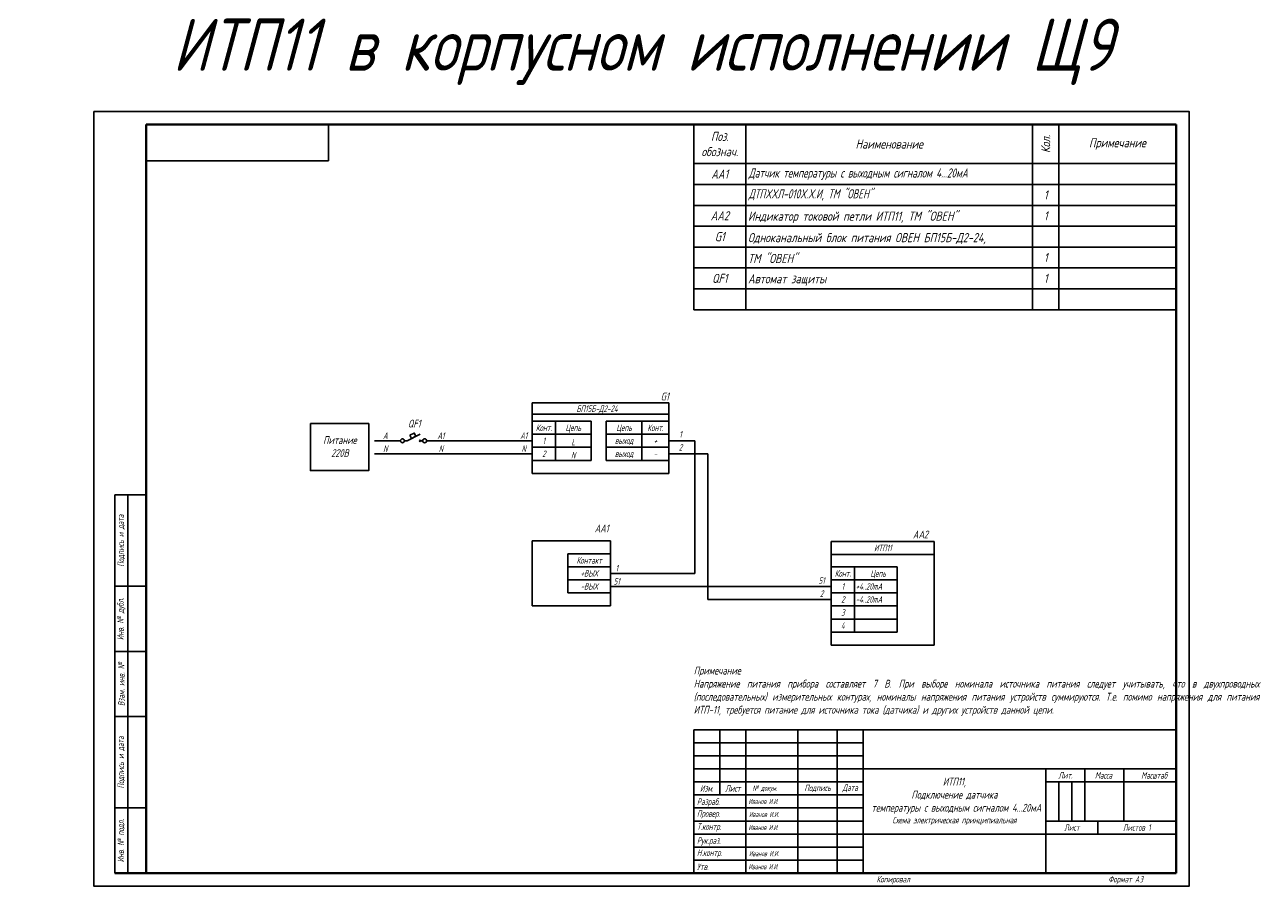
# Model space of a CAD drawing. Header units: millimetres. Extents: x 172 to 647, y 1024 to 1355.
import ezdxf
from ezdxf.enums import TextEntityAlignment as Align

# ---------------------------------------------------------------- set-up
doc = ezdxf.new("R2010")
doc.units = ezdxf.units.MM
doc.styles.add('gost2304', font='Gost.shx', dxfattribs={"width": 0.8, "oblique": 15, "height": 2.5})
doc.styles.add('ДЛЯ текста', font='Gost.shx', dxfattribs={"oblique": 15, "height": 3.5})

msp = doc.modelspace()

# ---------------------------------------------------------------- linework, layer by layer
at = {"color": 0}
for p, q in [((198.69, 1024.45), (198.69, 1321.45)), ((198.69, 1024.45), (198.69, 1321.45)), ((288.69, 1302.45), (288.69, 1316.45)), ((288.69, 1302.45), (288.69, 1316.45)), ((218.69, 1302.45), (288.69, 1302.45)), ((218.69, 1302.45), (288.69, 1302.45)), ((218.69, 1302.45), (288.69, 1302.45)), ((218.69, 1302.45), (288.69, 1302.45)), ((369.71, 1202.7), (374.71, 1202.7)), ((414.8, 1202.7), (409.8, 1202.7)), ((318.76, 1195.2), (323.76, 1197.7)), ((369.71, 1197.7), (374.71, 1197.7)), ((414.8, 1197.7), (409.8, 1197.7)), ((317.76, 1195.2), (318.76, 1195.2)), ((323.37, 1195.59), (324.15, 1194.81)), ((323.37, 1194.81), (324.15, 1195.59)), ((324.76, 1195.2), (323.76, 1195.2)), ((206.69, 1174.45), (206.69, 1029.45)), ((206.69, 1174.45), (218.69, 1174.45)), ((211.69, 1174.45), (211.69, 1029.45)), ((484.37, 1146.87), (489.37, 1146.87)), ((484.37, 1141.87), (489.37, 1141.87)), ((206.69, 1139.45), (218.69, 1139.45)), ((484.37, 1136.87), (489.37, 1136.87)), ((206.69, 1114.45), (218.69, 1114.45)), ((206.69, 1089.45), (218.69, 1089.45)), ((428.69, 1084.45), (428.69, 1029.45)), ((428.69, 1084.45), (613.69, 1084.45)), ((428.69, 1084.45), (428.69, 1029.45)), ((438.69, 1084.45), (438.69, 1059.45)), ((438.69, 1084.45), (438.69, 1059.45)), ((448.69, 1084.45), (448.69, 1029.45)), ((468.69, 1084.45), (468.69, 1029.45)), ((483.69, 1084.45), (483.69, 1029.45)), ((493.69, 1084.45), (493.69, 1029.45)), ((428.69, 1079.45), (493.69, 1079.45)), ((428.69, 1074.45), (493.69, 1074.45)), ((428.69, 1069.45), (493.69, 1069.45)), ((493.69, 1069.45), (613.69, 1069.45)), ((563.69, 1069.45), (563.69, 1029.45)), ((578.69, 1069.45), (578.69, 1049.45)), ((593.69, 1069.45), (593.69, 1049.45)), ((428.69, 1064.45), (493.69, 1064.45)), ((563.69, 1064.45), (613.69, 1064.45)), ((568.69, 1064.45), (568.69, 1049.45)), ((573.69, 1064.45), (573.69, 1049.45)), ((428.69, 1059.45), (493.69, 1059.45)), ((206.69, 1054.45), (218.69, 1054.45)), ((428.69, 1054.45), (493.69, 1054.45)), ((428.69, 1049.45), (493.69, 1049.45)), ((563.69, 1049.45), (613.69, 1049.45)), ((583.69, 1049.45), (583.69, 1044.45)), ((428.69, 1044.45), (493.69, 1044.45)), ((493.69, 1044.45), (613.69, 1044.45)), ((428.69, 1039.45), (493.69, 1039.45)), ((428.69, 1039.45), (493.69, 1039.45)), ((428.69, 1034.45), (493.69, 1034.45)), ((428.69, 1034.45), (493.69, 1034.45)), ((428.69, 1029.45), (613.69, 1029.45)), ((428.69, 1029.45), (613.69, 1029.45))]:
    msp.add_line(p, q, dxfattribs=at)
at = {"color": 0, "lineweight": 40}
for p, q in [((218.69, 1316.45), (218.69, 1029.45)), ((613.69, 1316.45), (218.69, 1316.45)), ((218.69, 1316.45), (218.69, 1029.45)), ((613.69, 1316.45), (613.69, 1029.45)), ((613.69, 1029.45), (206.69, 1029.45))]:
    msp.add_line(p, q, dxfattribs=at)
at = {"color": 0, "ltscale": 100}
for p, q in [((434.69, 1316.45), (428.69, 1316.45)), ((440.69, 1316.45), (434.69, 1316.45)), ((448.69, 1316.45), (440.69, 1316.45)), ((518.69, 1316.45), (448.69, 1316.45)), ((558.69, 1316.45), (448.69, 1316.45)), ((581.69, 1316.45), (518.69, 1316.45)), ((568.69, 1316.45), (558.69, 1316.45)), ((558.69, 1316.45), (558.69, 1245.45)), ((613.69, 1316.45), (568.69, 1316.45)), ((568.69, 1316.45), (568.69, 1245.45)), ((591.69, 1316.45), (581.69, 1316.45)), ((613.69, 1316.45), (591.69, 1316.45)), ((613.69, 1316.45), (613.69, 1301.45)), ((366.74, 1202.7), (366.74, 1209.8)), ((366.74, 1209.8), (419.17, 1209.8)), ((419.17, 1209.8), (419.17, 1202.7)), ((389.32, 1202.7), (389.32, 1187.7)), ((316.26, 1195.2), (306.26, 1195.2)), ((481.4, 1146.87), (481.4, 1156.58)), ((520.91, 1156.58), (481.4, 1156.58))]:
    msp.add_line(p, q, dxfattribs=at)
at = {"color": 7}
for p, q in [((428.69, 1245.45), (428.69, 1316.45)), ((428.69, 1316.45), (613.69, 1316.45)), ((448.69, 1245.45), (448.69, 1316.45)), ((428.69, 1301.45), (613.69, 1301.45)), ((428.69, 1293.45), (613.69, 1293.45)), ((428.69, 1285.45), (613.69, 1285.45)), ((428.69, 1277.45), (613.69, 1277.45)), ((428.69, 1269.45), (613.69, 1269.45)), ((428.69, 1269.45), (613.69, 1269.45)), ((428.69, 1261.45), (613.69, 1261.45)), ((428.69, 1261.45), (613.69, 1261.45)), ((428.69, 1253.45), (613.69, 1253.45)), ((428.69, 1253.45), (613.69, 1253.45)), ((428.69, 1245.45), (613.69, 1245.45)), ((428.69, 1245.45), (613.69, 1245.45)), ((428.69, 1084.45), (613.69, 1084.45))]:
    msp.add_line(p, q, dxfattribs=at)
at = {"color": 0, "ltscale": 0.05}
for p, q in [((419.17, 1205.45), (366.74, 1205.45)), ((389.32, 1202.7), (375.71, 1202.7)), ((395.19, 1202.7), (408.8, 1202.7)), ((395.19, 1187.7), (395.19, 1202.7)), ((375.71, 1197.7), (389.32, 1197.7)), ((408.8, 1197.7), (395.19, 1197.7)), ((375.71, 1192.7), (389.32, 1192.7)), ((408.8, 1192.7), (395.19, 1192.7)), ((375.71, 1187.7), (389.32, 1187.7)), ((375.71, 1187.7), (389.32, 1187.7)), ((408.8, 1187.7), (395.19, 1187.7)), ((408.8, 1187.7), (395.19, 1187.7)), ((380.48, 1151.87), (396.74, 1151.87)), ((380.48, 1136.87), (380.48, 1151.87)), ((520.91, 1151.61), (481.4, 1151.61)), ((396.74, 1146.87), (380.48, 1146.87)), ((506.72, 1146.87), (490.37, 1146.87)), ((396.74, 1141.87), (380.48, 1141.87)), ((490.37, 1141.87), (506.72, 1141.87)), ((490.37, 1141.87), (506.72, 1141.87)), ((490.37, 1141.87), (506.72, 1141.87)), ((396.74, 1136.87), (380.48, 1136.87)), ((396.74, 1136.87), (380.48, 1136.87)), ((490.37, 1136.87), (506.72, 1136.87)), ((490.37, 1136.87), (506.72, 1136.87)), ((490.37, 1131.87), (506.72, 1131.87)), ((490.37, 1126.87), (506.72, 1126.87)), ((490.37, 1126.87), (506.72, 1126.87)), ((490.37, 1126.87), (506.72, 1126.87)), ((490.37, 1121.87), (506.72, 1121.87))]:
    msp.add_line(p, q, dxfattribs=at)
for p, q in [((366.74, 1195.2), (326.26, 1195.2)), ((419.17, 1195.2), (429.17, 1195.2)), ((429.17, 1195.2), (429.17, 1144.37)), ((366.74, 1190.2), (306.26, 1190.2)), ((366.74, 1187.7), (366.74, 1182.7)), ((419.17, 1190.2), (434.17, 1190.2)), ((419.17, 1182.7), (419.17, 1187.7)), ((434.17, 1190.2), (434.17, 1134.37)), ((366.74, 1182.7), (419.17, 1182.7)), ((396.74, 1156.87), (366.74, 1156.87)), ((366.74, 1156.87), (366.74, 1136.87)), ((396.74, 1151.87), (396.74, 1156.87)), ((520.91, 1156.58), (520.91, 1116.87)), ((396.74, 1151.87), (396.74, 1146.87)), ((396.74, 1146.87), (396.74, 1141.87)), ((506.72, 1146.87), (506.72, 1121.87)), ((396.74, 1144.37), (429.17, 1144.37)), ((396.74, 1141.87), (396.74, 1136.87)), ((366.74, 1136.87), (366.74, 1131.87)), ((407.04, 1139.37), (396.74, 1139.37)), ((396.74, 1131.87), (396.74, 1136.87)), ((407.04, 1139.37), (481.4, 1139.37)), ((366.74, 1131.87), (396.74, 1131.87)), ((481.4, 1134.37), (434.17, 1134.37)), ((481.4, 1126.87), (481.4, 1121.87)), ((481.4, 1121.87), (481.4, 1116.87)), ((520.91, 1116.87), (481.4, 1116.87))]:
    msp.add_line(p, q)
at = {"color": 0}
msp.add_lwpolyline([(198.69, 1321.45), (618.69, 1321.45), (618.69, 1024.45), (198.69, 1024.45)], close=True, dxfattribs=at)
at = {"color": 0, "ltscale": 100}
msp.add_lwpolyline([(281.71, 1201.81), (304.1, 1201.81), (304.1, 1183.76), (281.71, 1183.76)], close=True, dxfattribs=at)
at = {"color": 0, "ltscale": 0.05}
for points in [[(366.74, 1197.7), (375.71, 1197.7), (375.71, 1202.7), (366.74, 1202.7)], [(419.17, 1197.7), (408.8, 1197.7), (408.8, 1202.7), (419.17, 1202.7)], [(366.74, 1192.7), (375.71, 1192.7), (375.71, 1197.7), (366.74, 1197.7)], [(419.17, 1192.7), (408.8, 1192.7), (408.8, 1197.7), (419.17, 1197.7)], [(366.74, 1187.7), (375.71, 1187.7), (375.71, 1192.7), (366.74, 1192.7)], [(419.17, 1187.7), (408.8, 1187.7), (408.8, 1192.7), (419.17, 1192.7)], [(481.4, 1141.87), (490.37, 1141.87), (490.37, 1146.87), (481.4, 1146.87)], [(481.4, 1136.87), (490.37, 1136.87), (490.37, 1141.87), (481.4, 1141.87)], [(481.4, 1131.87), (490.37, 1131.87), (490.37, 1136.87), (481.4, 1136.87)], [(481.4, 1126.87), (490.37, 1126.87), (490.37, 1131.87), (481.4, 1131.87)], [(481.4, 1121.87), (490.37, 1121.87), (490.37, 1126.87), (481.4, 1126.87)]]:
    msp.add_lwpolyline(points, close=True, dxfattribs=at)
at = {"color": 0, "ltscale": 0.008}
msp.add_lwpolyline([(319.84, 1197.33), (321.54, 1198.18), (322.17, 1196.91), (320.48, 1196.06)], close=True, dxfattribs=at)
at = {"color": 0}
for centre in [(317.01, 1195.2), (325.51, 1195.2)]:
    msp.add_circle(centre, 0.75, dxfattribs=at)

# ---------------------------------------------------------------- texts
at = {"color": 0, "style": 'gost2304', "oblique": 15, "width": 0.8}
for s, p in [('БП15Б-Д2-24', (391.64, 1207.51)), ('A', (310.43, 1197.16)), ('A1', (331.76, 1197.16)), ('A1', (363.51, 1197.16)), ('Конт.', (371.23, 1200.2)), ('Цепь', (382.51, 1200.2)), ('Цепь', (402, 1200.2)), ('Конт.', (413.99, 1200.2)), ('N', (310.43, 1192.16)), ('N', (331.76, 1192.16)), ('N', (363.51, 1192.16)), ('1', (371.23, 1195.2)), ('L', (382.51, 1194.7)), ('выход', (402, 1195.27)), ('+', (413.99, 1195.2)), ('2', (371.23, 1190.2)), ('N', (382.51, 1189.7)), ('выход', (402, 1190.27)), ('-', (413.99, 1190.2)), ('ИТП11', (501.25, 1154.11)), ('1', (399.19, 1146.33)), ('1', (399.19, 1146.33)), ('Конт.', (485.89, 1144.37)), ('Цепь', (499.44, 1144.37)), ('51', (399.19, 1141.33)), ('51', (477.77, 1141.61)), ('1', (485.89, 1139.37)), ('2', (477.77, 1136.61)), ('2', (485.89, 1134.37)), ('3', (485.89, 1129.37)), ('4', (485.89, 1124.37))]:
    msp.add_text(s, height=2.5, dxfattribs=at).set_placement(p, align=Align.MIDDLE_CENTER)
for s, p in [('+4..20mA', (490.84, 1139.37)), ('-4..20mA', (490.84, 1134.37))]:
    msp.add_text(s, height=2.5, dxfattribs=at).set_placement(p, align=Align.MIDDLE_LEFT)
at = {"color": 7, "linetype": 'Continuous'}
for s, insert, char_height, width, attachment_point, style in [('{\\C256;ИТП11 в корпусном исполнении Щ9}', (409, 1344.31), 20, 591.4747, 5, 'ДЛЯ текста'), ('\\A1;Поз.\\Pобознач.', (438.69, 1308.95), 3.5, 20, 5, 'ДЛЯ текста'), ('\\A1;Наименование', (503.69, 1308.95), 3.5, 110, 5, 'ДЛЯ текста'), ('\\A1;Примечание', (591.19, 1308.95), 3.5, 45, 5, 'ДЛЯ текста'), ('\\A1;AA1', (438.69, 1297.45), 3.5, 20, 5, 'ДЛЯ текста'), ('\\A1;1', (563.69, 1289.45), 3.5, 10, 5, 'ДЛЯ текста'), ('\\A1;AA2', (438.69, 1281.45), 3.5, 20, 5, 'ДЛЯ текста'), ('{\\C0;Индикатор токовой петли ИТП11, ТМ "ОВЕН"}', (449.52, 1280.83), 3.5, 109.1744, 4, 'ДЛЯ текста'), ('\\A1;1', (563.69, 1281.45), 3.5, 10, 5, 'ДЛЯ текста'), ('\\A1;1', (563.69, 1281.45), 3.5, 10, 5, 'ДЛЯ текста'), ('\\A1;G1', (438.69, 1273.45), 3.5, 20, 5, 'ДЛЯ текста'), ('\\A1;1', (563.69, 1265.45), 3.5, 10, 5, 'ДЛЯ текста'), ('\\A1;QF1', (438.69, 1257.45), 3.5, 20, 5, 'ДЛЯ текста'), ('\\A1;1', (563.69, 1257.45), 3.5, 10, 5, 'ДЛЯ текста'), ('\\A1;1', (563.69, 1257.45), 3.5, 10, 5, 'ДЛЯ текста'), ('{\\C0;Автомат защиты}', (449.52, 1256.83), 3.5, 109.1744, 4, 'ДЛЯ текста'), ('\\A1;Контакт', (388.61, 1149.37), 2.5, 16.2595, 5, 'gost2304'), ('\\A1;+ВЫХ', (388.61, 1144.37), 2.5, 16.2595, 5, 'gost2304'), ('\\A1;-ВЫХ', (388.61, 1139.37), 2.5, 16.2595, 5, 'gost2304')]:
    msp.add_mtext(s, dxfattribs=dict(at, insert=insert, char_height=char_height, width=width, attachment_point=attachment_point, style=style))
at = {"color": 7, "linetype": 'Continuous', "insert": (563.69, 1308.95), "char_height": 3.5, "width": 15, "attachment_point": 5, "rotation": 90, "style": 'ДЛЯ текста'}
msp.add_mtext('\\A1;Кол.', dxfattribs=at)
at = {"color": 7, "linetype": 'Continuous', "char_height": 3.5, "style": 'ДЛЯ текста'}
for s, insert, width, attachment_point, line_spacing_factor in [('\\pxql;{\\C0;\\W0.9;Датчик температуры с выходным сигналом 4...20мА\\PДТПXXЛ-010X.X.И, ТМ "ОВЕН"}', (504.8, 1293.45), 110, 5, 1.371429), ('{\\C0;Одноканальный блок питания ОВЕН БП15Б-Д2-24,\\PТМ "ОВЕН"}', (449.52, 1269.08), 109.1744, 4, 1.37)]:
    msp.add_mtext(s, dxfattribs=dict(at, insert=insert, width=width, attachment_point=attachment_point, line_spacing_factor=line_spacing_factor))
at = {"color": 0, "style": 'gost2304'}
for s, insert, char_height, width, attachment_point in [('\\A1;Питание\\P220В', (293, 1192.98), 3, 39.9795, 5), ('1', (423.65, 1197.7), 2.5, 8.9641, 5), ('2', (423.65, 1192.7), 2.5, 8.9641, 5), ('\\pxql;{\\H1.2x;\\C256;Примечание\\P\\pqj;Напряжение питания прибора составляет 7 В. При выборе номинала источника питания следует учитывать, что в двухпроводных (последовательных) измерительных контурах, номиналы напряжения питания устройств суммируются. Т.е. помимо напряжения для питания ИТП-11, требуется питание для источника тока (датчика) и других устройств данной цепи.                                                                    ^I^I^I^I^I             ^I^I^I^I}', (518.35, 1097.09), 2.5, 179.3085, 5), ('{\\H1.2x;\\C256;ИТП11,\\PПодключение датчика\\P температуры с выходным сигналом 4...20мА\\P\\H0.83333x;Схема электрическая принципиальная}', (528.69, 1056.95), 2.5, 70, 5), ('\\pi4.8281;Лит.', (563.69, 1066.95), 2.5, 15, 4), ('\\pi3.8575;Масса ', (578.69, 1066.95), 2.5, 15, 4), ('\\pi4.2529;Масштаб', (603.15, 1066.95), 2.5, 18.918, 5), ('Изм.', (433.69, 1061.95), 2.5, 10, 5), ('Лист', (443.69, 1061.95), 2.5, 10, 5), ('{\\H0.83333x;№ докум}.', (456.02, 1061.95), 2.5, 20, 5), ('Подпись', (476.19, 1061.95), 2.5, 15, 5), ('Дата', (488.69, 1061.95), 2.5, 10, 5), (' Разраб.', (428.69, 1056.51), 2.5, 20, 4), ('Иванов И.И.', (449.69, 1056.95), 2, 25.4383, 4), (' Провер.', (428.69, 1051.95), 2.5, 20, 4), (' Т.контр.', (428.69, 1046.95), 2.5, 20, 4), ('Иванов И.И.', (449.69, 1046.95), 2, 20.2097, 4), ('{\\Q10;Лист  }', (573.77, 1046.95), 2.5, 20, 5), ('{\\Q10;Листов 1}', (598.69, 1046.95), 2.5, 30, 5), (' Рук.раз.', (428.69, 1041.6), 2.5, 20, 4), (' Н.контр.', (428.69, 1036.95), 2.5, 20, 4), ('Иванов И.И.', (449.9, 1036.95), 2, 20, 4), (' Утв.', (428.69, 1031.89), 2.5, 20, 4)]:
    msp.add_mtext(s, dxfattribs=dict(at, insert=insert, char_height=char_height, width=width, attachment_point=attachment_point))
at = {"color": 0, "char_height": 2.5, "attachment_point": 5, "rotation": 90, "style": 'gost2304'}
for s, insert, width in [('{\\Q10;Подпись и дата}', (209.19, 1156.95), 35), ('{\\Q10;Инв. № дубл.}', (209.19, 1126.95), 25), ('{\\Q10;Взам. инв. №}', (209.19, 1101.95), 25), ('{\\Q10;Подпись и дата}', (209.19, 1071.95), 35), ('\\pt24;{\\Q10;Инв. № подл.}', (209.19, 1041.95), 25)]:
    msp.add_mtext(s, dxfattribs=dict(at, insert=insert, width=width))
at = {"color": 0, "char_height": 2, "attachment_point": 4, "line_spacing_factor": 0.48, "style": 'gost2304'}
for insert, width in [((449.9, 1051.95), 20), ((449.69, 1031.95), 15.6055)]:
    msp.add_mtext('Иванов И.И.', dxfattribs=dict(at, insert=insert, width=width))
at = {"color": 0, "lineweight": 15, "char_height": 2.5, "width": 23.5385, "attachment_point": 1, "style": 'gost2304'}
for s, insert in [('Копировал', (498.81, 1028.38)), ('Формат A3', (587.69, 1028.38))]:
    msp.add_mtext(s, dxfattribs=dict(at, insert=insert))
at = {"color": 0, "style": 'gost2304', "oblique": 15, "width": 0.8, "flags": 8}
for tag, p in [('G1', (417.6, 1210.69)), ('QF1', (321.54, 1200.28)), ('AA1', (393.39, 1160.08)), ('AA2', (515.67, 1157.8))]:
    msp.add_attdef(tag, text='QF1', height=3, dxfattribs=at).set_placement(p, align=Align.CENTER)

doc.saveas('drawing.dxf')
